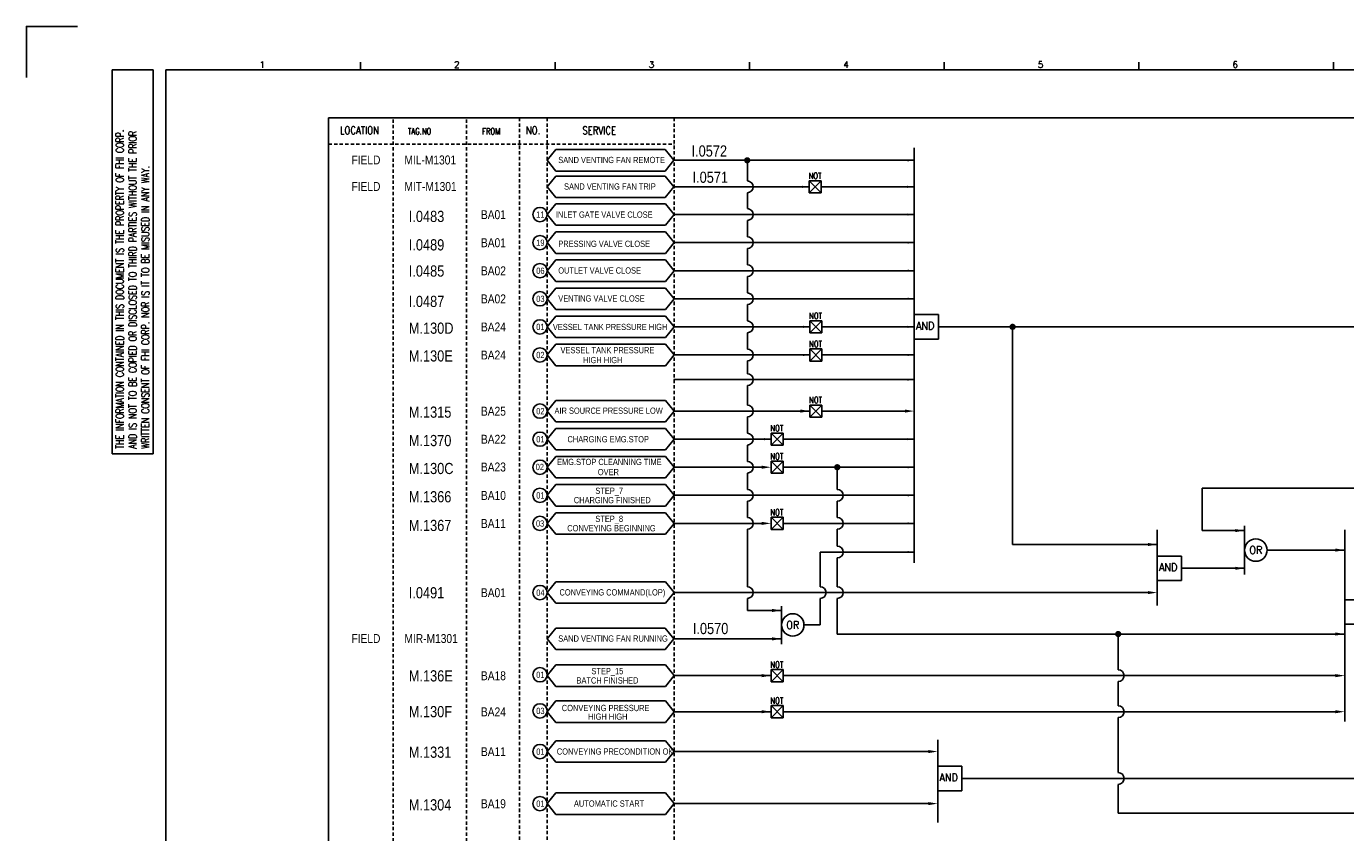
# Model space of a CAD drawing. Extents: x 1414 to 2380, y 457 to 1139.
# Tile 2 of 4: x 1414 to 2005, y 777 to 1139. Entities that reach past the tile are written whole.
import ezdxf
from ezdxf.enums import TextEntityAlignment as Align

# ---------------------------------------------------------------- set-up
doc = ezdxf.new("R2010")
doc.units = 0
doc.header["$MEASUREMENT"] = 0
doc.linetypes.add('HIDDEN', pattern=[4, 1.5, -1, 1.5])
doc.layers.get('0').update_dxf_attribs({"linetype": 'CONTINUOUS'})
doc.layers.get('DEFPOINTS').update_dxf_attribs({"linetype": 'CONTINUOUS'})
for name, color, linetype in [('CON', 4, 'CONTINUOUS'), ('DCS', 7, 'CONTINUOUS'), ('DIM', 3, 'CONTINUOUS'), ('HID', 2, 'HIDDEN'), ('圖框CON', 4, 'CONTINUOUS'), ('框線', 6, 'CONTINUOUS')]:
    doc.layers.add(name, color=color, linetype=linetype)
doc.styles.add('DAYUKP', font='complex', dxfattribs={"bigfont": 'DAYUKP.SHX'})
doc.styles.add('ROMANS', font='romans', dxfattribs={"width": 0.8})
doc.styles.get("Standard").update_dxf_attribs({"font": 'kaiu.ttf'})
doc.styles.add('style3', font='ARIALN.TTF')
doc.dimstyles.get("Standard").update_dxf_attribs({"dimtxt": 0.18, "dimasz": 0.18, "dimexe": 0.18, "dimexo": 0.0625, "dimgap": 0.09, "dimtad": 0, "dimtih": 1, "dimtoh": 1, "dimdec": 4, "dimzin": 0, "dimdsep": 46, "dimtxsty": 'STANDARD', "dimcen": 0.09, "dimadec": 0, "dimazin": 0, "dimtfac": 1, "dimtdec": 4, "dimtofl": 0, "dimtmove": 0, "dimatfit": 3, "dimfxl": 1, "dimtolj": 1, "dimtzin": 0, "dimarcsym": 0})

# ---------------------------------------------------------------- blocks, each defined once
blk = doc.blocks.new('LEADER')
at = {"layer": 'CON'}
blk.add_solid([(0.85, -0.57), (0.85, -1.57), (3.85, -1.07)], dxfattribs=at)
blk = doc.blocks.new('1')
at = {"layer": 'DEFPOINTS'}
blk.add_lwpolyline([(1268.99, 689.33), (1246.02, 689.33), (1246.02, 666.36)], dxfattribs=at)
at = {"layer": '圖框CON'}
for p, q in [((1284.5, 669.81), (1302.87, 669.81)), ((1284.5, 497.52), (1284.5, 669.81)), ((1302.87, 497.52), (1302.87, 669.81)), ((1395.91, 669.85), (1395.91, 673.29)), ((1483.2, 669.85), (1483.2, 673.29)), ((1570.49, 669.85), (1570.49, 673.29)), ((1657.78, 669.85), (1657.78, 673.29)), ((1745.08, 669.85), (1745.08, 673.29)), ((1832.37, 669.85), (1832.37, 673.29)), ((1284.5, 497.52), (1302.87, 497.52))]:
    blk.add_line(p, q, dxfattribs=at)
at = {"layer": '框線'}
for p, q in [((1308.62, 669.81), (1308.62, 26.6)), ((2181.53, 669.81), (1308.62, 669.81))]:
    blk.add_line(p, q, dxfattribs=at)
at = {"style": 'DAYUKP'}
for s, p in [('1', (1350.64, 670.78)), ('2', (1437.93, 670.78)), ('3', (1525.22, 670.78)), ('4', (1612.51, 670.78)), ('5', (1699.8, 670.78)), ('6', (1787.1, 670.78))]:
    blk.add_text(s, height=2.87, dxfattribs=at).set_placement(p)
at = {"layer": 'DIM', "style": 'ROMANS', "width": 0.75}
for s, p in [('THE INFORMATION CONTAINED IN THIS DOCUMENT IS THE PROPERTY OF FHI CORP.', (1287.94, 499.82)), ('AND IS NOT TO BE COPIED OR DISCLOSED TO THIRD PARTIES WITHOUT THE PRIOR', (1293.68, 499.82)), ('WRITTEN CONSENT OF FHI CORP. NOR IS IT TO BE MISUSED IN ANY WAY.', (1299.43, 499.82))]:
    blk.add_text(s, height=3.4457, rotation=90, dxfattribs=at).set_placement(p, align=Align.MIDDLE_LEFT)

msp = doc.modelspace()

# ---------------------------------------------------------------- linework, layer by layer
at = {"layer": 'CON', "color": 6}
for p, q in [((1647.19, 1079.18), (1651.09, 1084)), ((1700.22, 1084), (1651.09, 1084)), ((1704.12, 1079.18), (1700.22, 1084)), ((1811.89, 1084.76), (1811.89, 898.57)), ((1647.19, 1079.18), (1651.09, 1074.37)), ((1704.12, 1079.18), (1700.22, 1074.37)), ((1647.19, 1067.28), (1651.09, 1072.1)), ((1651.09, 1074.37), (1700.22, 1074.37)), ((1700.22, 1072.1), (1651.09, 1072.1)), ((1704.12, 1067.28), (1700.22, 1072.1)), ((1647.19, 1067.28), (1651.09, 1062.46)), ((1704.12, 1067.28), (1700.22, 1062.46)), ((1764.76, 1070.01), (1770.22, 1070.01)), ((1764.76, 1070.01), (1770.22, 1064.55)), ((1770.22, 1070.01), (1764.76, 1064.55)), ((1764.76, 1064.55), (1764.76, 1070.01)), ((1770.22, 1070.01), (1770.22, 1064.55)), ((1647.21, 1054.85), (1651.11, 1059.66)), ((1651.09, 1062.46), (1700.22, 1062.46)), ((1700.24, 1059.66), (1651.11, 1059.66)), ((1704.14, 1054.85), (1700.24, 1059.66)), ((1770.22, 1064.55), (1764.76, 1064.55)), ((1647.21, 1054.85), (1651.11, 1050.03)), ((1704.14, 1054.85), (1700.24, 1050.03)), ((1651.11, 1050.03), (1700.24, 1050.03)), ((1647.21, 1042.25), (1651.11, 1047.06)), ((1647.21, 1042.25), (1651.11, 1037.43)), ((1700.24, 1047.06), (1651.11, 1047.06)), ((1704.14, 1042.25), (1700.24, 1047.06)), ((1704.14, 1042.25), (1700.24, 1037.43)), ((1651.11, 1037.43), (1700.24, 1037.43)), ((1647.21, 1029.65), (1651.11, 1034.46)), ((1700.24, 1034.46), (1651.11, 1034.46)), ((1704.14, 1029.65), (1700.24, 1034.46)), ((1647.21, 1029.65), (1651.11, 1024.83)), ((1651.11, 1024.83), (1700.24, 1024.83)), ((1704.14, 1029.65), (1700.24, 1024.83)), ((1647.21, 1017.05), (1651.11, 1021.86)), ((1700.24, 1021.86), (1651.11, 1021.86)), ((1704.14, 1017.05), (1700.24, 1021.86)), ((1647.21, 1017.05), (1651.11, 1012.23)), ((1651.11, 1012.23), (1700.24, 1012.23)), ((1704.14, 1017.05), (1700.24, 1012.23)), ((1647.21, 1004.45), (1651.11, 1009.26)), ((1700.24, 1009.26), (1651.11, 1009.26)), ((1704.14, 1004.45), (1700.24, 1009.26)), ((1765.01, 1007.18), (1770.47, 1007.18)), ((1765.01, 1007.18), (1770.47, 1001.72)), ((1770.47, 1007.18), (1765.01, 1001.72)), ((1765.01, 1001.72), (1765.01, 1007.18)), ((1770.47, 1007.18), (1770.47, 1001.72)), ((1811.89, 998.97), (1811.89, 1009.93)), ((1822.75, 1009.93), (1811.89, 1009.93)), ((1822.75, 998.97), (1822.75, 1009.93)), ((1647.21, 1004.45), (1651.11, 999.63)), ((1704.14, 1004.45), (1700.24, 999.63)), ((1770.47, 1001.72), (1765.01, 1001.72)), ((1647.21, 991.85), (1651.11, 996.66)), ((1651.11, 999.63), (1700.24, 999.63)), ((1700.24, 996.66), (1651.11, 996.66)), ((1704.14, 991.85), (1700.24, 996.66)), ((1765.01, 994.58), (1770.47, 989.12)), ((1770.47, 994.58), (1765.01, 989.12)), ((1765.01, 989.12), (1765.01, 994.58)), ((1765.01, 994.58), (1770.47, 994.58)), ((1770.47, 994.58), (1770.47, 989.12)), ((1822.75, 998.97), (1811.89, 998.97)), ((1647.21, 991.85), (1651.11, 987.03)), ((1704.14, 991.85), (1700.24, 987.03)), ((1770.47, 989.12), (1765.01, 989.12)), ((1651.11, 987.03), (1700.24, 987.03)), ((1647.21, 966.65), (1651.11, 971.46)), ((1700.24, 971.46), (1651.11, 971.46)), ((1704.14, 966.65), (1700.24, 971.46)), ((1647.21, 966.65), (1651.11, 961.83)), ((1704.14, 966.65), (1700.24, 961.83)), ((1765.01, 963.92), (1765.01, 969.38)), ((1770.47, 969.38), (1765.01, 963.92)), ((1765.01, 969.38), (1770.47, 963.92)), ((1765.01, 969.38), (1770.47, 969.38)), ((1770.47, 969.38), (1770.47, 963.92)), ((1647.21, 954.05), (1651.11, 958.86)), ((1651.11, 961.83), (1700.24, 961.83)), ((1700.24, 958.86), (1651.11, 958.86)), ((1704.14, 954.05), (1700.24, 958.86)), ((1770.47, 963.92), (1765.01, 963.92)), ((1647.21, 954.05), (1651.11, 949.23)), ((1704.14, 954.05), (1700.24, 949.23)), ((1747.65, 951.32), (1747.65, 956.78)), ((1753.11, 956.78), (1747.65, 951.32)), ((1747.65, 956.78), (1753.11, 951.32)), ((1747.65, 956.78), (1753.11, 956.78)), ((1753.11, 956.78), (1753.11, 951.32)), ((1651.11, 949.23), (1700.24, 949.23)), ((1753.11, 951.32), (1747.65, 951.32)), ((1647.21, 941.45), (1651.11, 946.26)), ((1647.21, 941.45), (1651.11, 936.63)), ((1700.24, 946.26), (1651.11, 946.26)), ((1704.14, 941.45), (1700.24, 946.26)), ((1704.14, 941.45), (1700.24, 936.63)), ((1747.65, 944.18), (1753.11, 938.72)), ((1753.11, 944.18), (1747.65, 938.72)), ((1747.65, 938.72), (1747.65, 944.18)), ((1747.65, 944.18), (1753.11, 944.18)), ((1753.11, 944.18), (1753.11, 938.72)), ((1651.11, 936.63), (1700.24, 936.63)), ((1753.11, 938.72), (1747.65, 938.72)), ((1647.21, 928.85), (1651.11, 933.66)), ((1700.24, 933.66), (1651.11, 933.66)), ((1704.14, 928.85), (1700.24, 933.66)), ((1647.21, 928.85), (1651.11, 924.03)), ((1651.11, 924.03), (1700.24, 924.03)), ((1704.14, 928.85), (1700.24, 924.03)), ((1647.21, 916.25), (1651.11, 921.06)), ((1700.24, 921.06), (1651.11, 921.06)), ((1704.14, 916.25), (1700.24, 921.06)), ((1747.65, 918.98), (1753.11, 918.98)), ((1747.65, 913.52), (1747.65, 918.98)), ((1753.11, 918.98), (1747.65, 913.52)), ((1747.65, 918.98), (1753.11, 913.52)), ((1753.11, 918.98), (1753.11, 913.52)), ((1647.21, 916.25), (1651.11, 911.43)), ((1704.14, 916.25), (1700.24, 911.43)), ((1753.11, 913.52), (1747.65, 913.52)), ((1920.92, 913.32), (1920.92, 879.38)), ((1960.09, 915.2), (1960.09, 893.31)), ((2005.03, 913.32), (2005.03, 827.39)), ((1651.11, 911.43), (1700.24, 911.43)), ((1920.92, 890.63), (1920.92, 901.59)), ((1931.78, 901.59), (1920.92, 901.59)), ((1931.78, 890.63), (1931.78, 901.59)), ((1647.21, 885.21), (1651.11, 890.03)), ((1700.24, 890.03), (1651.11, 890.03)), ((1704.14, 885.21), (1700.24, 890.03)), ((1931.78, 890.63), (1920.92, 890.63)), ((1647.21, 885.21), (1651.11, 880.4)), ((1704.14, 885.21), (1700.24, 880.4)), ((2005.03, 871.03), (2005.03, 881.99)), ((2015.89, 881.99), (2005.03, 881.99)), ((1651.11, 880.4), (1700.24, 880.4)), ((1752.35, 879.18), (1752.35, 862.08)), ((2015.89, 871.03), (2005.03, 871.03)), ((1647.19, 864.43), (1651.09, 869.25)), ((1647.19, 864.43), (1651.09, 859.62)), ((1700.22, 869.25), (1651.09, 869.25)), ((1704.12, 864.43), (1700.22, 869.25)), ((1704.12, 864.43), (1700.22, 859.62)), ((1651.09, 859.62), (1700.22, 859.62)), ((1647.21, 847.94), (1651.11, 852.75)), ((1700.24, 852.75), (1651.11, 852.75)), ((1704.14, 847.94), (1700.24, 852.75)), ((1647.21, 847.94), (1651.11, 843.12)), ((1704.14, 847.94), (1700.24, 843.12)), ((1747.65, 850.67), (1753.11, 845.21)), ((1753.11, 850.67), (1747.65, 845.21)), ((1747.65, 845.21), (1747.65, 850.67)), ((1747.65, 850.67), (1753.11, 850.67)), ((1753.11, 850.67), (1753.11, 845.21)), ((1651.11, 843.12), (1700.24, 843.12)), ((1753.11, 845.21), (1747.65, 845.21)), ((1647.21, 831.74), (1651.11, 836.56)), ((1700.24, 836.56), (1651.11, 836.56)), ((1704.14, 831.74), (1700.24, 836.56)), ((1647.21, 831.74), (1651.11, 826.92)), ((1704.14, 831.74), (1700.24, 826.92)), ((1747.65, 834.47), (1753.11, 834.47)), ((1747.65, 829.01), (1747.65, 834.47)), ((1753.11, 834.47), (1747.65, 829.01)), ((1747.65, 834.47), (1753.11, 829.01)), ((1753.11, 829.01), (1747.65, 829.01)), ((1753.11, 834.47), (1753.11, 829.01)), ((1651.11, 826.92), (1700.24, 826.92)), ((1647.21, 813.87), (1651.11, 818.69)), ((1700.24, 818.69), (1651.11, 818.69)), ((1704.14, 813.87), (1700.24, 818.69)), ((1822.42, 819.09), (1822.42, 781.98)), ((1647.21, 813.87), (1651.11, 809.05)), ((1704.14, 813.87), (1700.24, 809.05)), ((1651.11, 809.05), (1700.24, 809.05)), ((1822.42, 796.31), (1822.42, 807.27)), ((1833.28, 807.27), (1822.42, 807.27)), ((1833.28, 796.31), (1833.28, 807.27)), ((1647.21, 790.52), (1651.11, 795.33)), ((1700.24, 795.33), (1651.11, 795.33)), ((1704.14, 790.52), (1700.24, 795.33)), ((1833.28, 796.31), (1822.42, 796.31)), ((1647.21, 790.52), (1651.11, 785.7)), ((1704.14, 790.52), (1700.24, 785.7)), ((1651.11, 785.7), (1700.24, 785.7))]:
    msp.add_line(p, q, dxfattribs=at)
at = {"layer": 'CON'}
for p, q in [((1737.03, 1079.18), (1737.03, 1069.92)), ((1737.03, 1064.64), (1737.03, 1057.49)), ((1737.03, 1052.21), (1737.03, 1044.89)), ((1737.03, 1039.61), (1737.03, 1032.29)), ((1737.03, 1027.01), (1737.03, 1019.69)), ((1737.03, 1014.41), (1737.03, 1007.09)), ((1737.03, 1001.81), (1737.03, 994.49)), ((1856.01, 1004.45), (1856.01, 906.78)), ((1737.03, 989.21), (1737.03, 983.42)), ((1737.03, 978.14), (1737.03, 969.29)), ((1737.03, 964.01), (1737.03, 956.69)), ((1737.03, 951.41), (1737.03, 944.09)), ((1777.37, 941.45), (1777.37, 931.49)), ((1737.03, 938.81), (1737.03, 931.49)), ((2024.3, 932.02), (1941.11, 932.02)), ((1941.11, 932.02), (1941.11, 913.03)), ((1737.03, 926.21), (1737.03, 918.89)), ((1777.37, 926.21), (1777.37, 918.89)), ((1737.03, 913.61), (1737.03, 887.85)), ((1777.37, 913.61), (1777.37, 906.02)), ((1960.09, 913.03), (1941.11, 913.03)), ((1856.01, 906.78), (1920.92, 906.78)), ((1769.7, 903.38), (1769.7, 887.85)), ((1777.37, 900.74), (1777.37, 887.85)), ((2005.03, 904.29), (1970.17, 904.29)), ((1960.09, 896.11), (1931.78, 896.11)), ((1737.03, 882.57), (1737.03, 877.19)), ((1769.7, 882.57), (1769.7, 870.67)), ((1777.37, 882.57), (1777.37, 866.61)), ((1752.35, 877.19), (1737.03, 877.19)), ((1769.7, 870.67), (1762.43, 870.67)), ((1752.35, 864.43), (1704.14, 864.43)), ((1777.37, 866.61), (2005.03, 866.61)), ((1903.42, 866.61), (1903.42, 850.58)), ((1903.42, 845.3), (1903.42, 834.38)), ((1903.42, 829.1), (1903.42, 804.43)), ((2073.17, 801.79), (1833.28, 801.79)), ((1903.42, 799.15), (1903.42, 786.28)), ((2097.98, 786.28), (1903.42, 786.28))]:
    msp.add_line(p, q, dxfattribs=at)
msp.add_lwpolyline([(1549.09, 1098.25), (2263.09, 1098.25), (2263.09, 598.45), (1549.09, 598.45)], close=True, dxfattribs=at)
at = {"layer": 'CON', "const_width": 1.4}
for points in [[(1736.28, 1079.18, 1), (1737.68, 1079.18, 1)], [(1855.31, 1004.45, 1), (1856.71, 1004.45, 1)], [(1776.67, 941.45, 1), (1778.07, 941.45, 1)], [(1902.72, 866.61, 1), (1904.12, 866.61, 1)]]:
    msp.add_lwpolyline(points, format="xyb", close=True, dxfattribs=at)
at = {"layer": 'CON'}
for points in [[(1765.01, 966.65), (1704.14, 966.65)], [(1807.69, 966.65), (1770.47, 966.65)], [(1743.45, 941.45), (1704.14, 941.45)], [(1743.45, 916.25), (1704.14, 916.25)], [(1916.72, 885.21), (1704.14, 885.21)], [(1747.65, 847.94), (1704.14, 847.94)], [(2000.83, 847.94), (1753.11, 847.94)], [(1747.65, 831.74), (1704.14, 831.74)], [(2000.83, 831.74), (1753.11, 831.74)], [(1818.22, 813.87), (1704.14, 813.87)], [(1818.22, 790.52), (1704.14, 790.52)]]:
    msp.add_lwpolyline(points, dxfattribs=at)
for centre in [(1643.99, 1054.85), (1643.99, 1042.25), (1643.99, 1029.65), (1643.99, 1017.05), (1643.99, 1004.45), (1643.99, 991.85), (1643.99, 966.65), (1643.99, 954.05), (1643.99, 941.45), (1643.99, 928.85), (1643.99, 916.25), (1643.99, 885.21), (1643.99, 848.34), (1643.99, 832.14), (1643.99, 813.87), (1643.99, 790.52)]:
    msp.add_circle(centre, 3.21, dxfattribs=at)
at = {"layer": 'CON', "color": 6}
for centre in [(1965.13, 904.29), (1757.39, 870.67)]:
    msp.add_circle(centre, 5.04, dxfattribs=at)
at = {"layer": 'CON'}
for centre in [(1737.03, 1067.28), (1737.03, 1054.85), (1737.03, 1042.25), (1737.03, 1029.65), (1737.03, 1017.05), (1737.03, 1004.45), (1737.03, 991.85), (1737.03, 980.78), (1737.03, 966.65), (1737.03, 954.05), (1737.03, 941.45), (1737.03, 928.85), (1777.37, 928.85), (1737.03, 916.25), (1777.37, 916.25), (1777.37, 903.38), (1737.03, 885.21), (1769.7, 885.21), (1777.37, 885.21), (1903.42, 847.94), (1903.42, 831.74), (1903.42, 801.79)]:
    msp.add_arc(centre, 2.64, 270, 90, dxfattribs=at)
for points in [[(1760.81, 967.35), (1765.01, 966.65), (1760.81, 965.95)], [(1807.69, 967.35), (1811.89, 966.65), (1807.69, 965.95)], [(1743.45, 942.15), (1747.65, 941.45), (1743.45, 940.75)], [(1743.45, 916.95), (1747.65, 916.25), (1743.45, 915.55)], [(1916.72, 907.48), (1920.92, 906.78), (1916.72, 906.08)], [(1916.72, 885.91), (1920.92, 885.21), (1916.72, 884.51)], [(1743.45, 848.64), (1747.65, 847.94), (1743.45, 847.24)], [(2000.83, 848.64), (2005.03, 847.94), (2000.83, 847.24)], [(1743.45, 832.44), (1747.65, 831.74), (1743.45, 831.04)], [(2000.83, 832.44), (2005.03, 831.74), (2000.83, 831.04)], [(1818.22, 814.57), (1822.42, 813.87), (1818.22, 813.17)], [(1818.22, 791.22), (1822.42, 790.52), (1818.22, 789.82)]]:
    msp.add_solid(points, dxfattribs=at)
at = {"layer": 'HID'}
for p, q in [((1578.14, 1097.55), (1578.14, 598.45)), ((1611.06, 1097.55), (1611.06, 598.45)), ((1634.78, 1098.25), (1634.78, 598.43)), ((1647.21, 1098.25), (1647.21, 598.43)), ((1704.14, 1098.25), (1704.14, 598.45)), ((1549.09, 1086.35), (1704.14, 1086.35))]:
    msp.add_line(p, q, dxfattribs=at)

# ---------------------------------------------------------------- block references
msp.add_blockref('1', (167.56, 449.94))
at = {"layer": 'CON', "xscale": 1.4, "yscale": 1.4, "zscale": 1.4}
for p in [(1954.7, 914.52), (1999.64, 905.78), (1954.7, 897.6), (1746.96, 878.69), (1746.96, 865.93), (1999.64, 868.11)]:
    msp.add_blockref('LEADER', p, dxfattribs=at)

# ---------------------------------------------------------------- texts
at = {"layer": 'CON', "style": 'ROMANS'}
for s, width, p in [('LOCATION', 0.8, (1563.01, 1092.65)), ('NO.', 0.8, (1640.91, 1092.65)), ('SERVICE', 0.8, (1670.56, 1092.57)), ('OR', 0.9, (1965.13, 904.29)), ('OR', 0.9, (1757.39, 870.67))]:
    msp.add_text(s, height=3.5, dxfattribs=dict(at, width=width)).set_placement(p, align=Align.MIDDLE)
for s, height, width, p in [('TAG.NO', 2.8, 0.8, (1584.75, 1089.99)), ('FROM', 2.8, 0.8, (1618.01, 1089.99)), ('NOT', 2.8, 0.8, (1764.5, 1069.98)), ('NOT', 2.8, 0.8, (1764.75, 1007.15)), ('AND', 3.5, 0.9, (1812.68, 1002.13)), ('NOT', 2.8, 0.8, (1764.75, 994.55)), ('NOT', 2.8, 0.8, (1764.75, 969.35)), ('NOT', 2.8, 0.8, (1747.38, 956.75)), ('NOT', 2.8, 0.8, (1747.38, 944.15)), ('NOT', 2.8, 0.8, (1747.38, 918.95)), ('AND', 3.5, 0.9, (1921.71, 893.79)), ('NOT', 2.8, 0.8, (1747.38, 850.63)), ('NOT', 2.8, 0.8, (1747.38, 834.44)), ('AND', 3.5, 0.9, (1823.21, 799.47))]:
    msp.add_text(s, height=height, dxfattribs=dict(at, width=width)).set_placement(p, align=Align.BOTTOM_LEFT)
at = {"layer": 'CON', "style": 'style3'}
for s, p in [('FIELD', (1559.42, 1079.33)), ('MIL-M1301', (1583.18, 1079.33)), ('FIELD', (1559.42, 1067.43)), ('MIT-M1301', (1583.18, 1067.43)), ('BA01', (1617.5, 1054.8)), ('BA01', (1617.5, 1042.2)), ('BA02', (1617.5, 1029.6)), ('BA02', (1617.5, 1017)), ('BA24', (1617.5, 1004.4)), ('BA24', (1617.5, 991.8)), ('BA25', (1617.5, 966.6)), ('BA22', (1617.5, 954)), ('BA23', (1617.49, 941.56)), ('BA10', (1617.5, 928.8)), ('BA11', (1617.5, 916.2)), ('BA01', (1617.5, 885.16)), ('FIELD', (1559.42, 864.59)), ('MIR-M1301', (1583.18, 864.59)), ('BA18', (1617.5, 847.89)), ('BA24', (1617.5, 831.69)), ('BA11', (1617.5, 813.82)), ('BA19', (1617.5, 790.47))]:
    msp.add_text(s, height=4, dxfattribs=at).set_placement(p, align=Align.MIDDLE_LEFT)
for s, p in [('SAND VENTING FAN REMOTE', (1652.19, 1077.09)), ('SAND VENTING FAN TRIP', (1654.8, 1065.19)), ('11', (1642.32, 1052.57)), ('INLET GATE VALVE CLOSE', (1651.11, 1052.57)), ('19', (1642.32, 1039.97)), ('PRESSING VALVE CLOSE', (1652.21, 1039.48)), ('06', (1642.32, 1027.37)), ('OUTLET VALVE CLOSE', (1652.21, 1027.51)), ('03', (1642.32, 1014.77)), ('VENTING VALVE CLOSE', (1652.21, 1014.96)), ('01', (1642.32, 1002.17)), ('VESSEL TANK PRESSURE HIGH', (1649.79, 1002.16)), ('VESSEL TANK PRESSURE ', (1653.21, 991.75)), ('02', (1642.32, 989.57)), (' HIGH HIGH', (1662.44, 987.32)), ('02', (1642.32, 964.37)), ('AIR SOURCE PRESSURE LOW', (1650.51, 964.59)), ('01', (1642.32, 951.77)), ('CHARGING EMG.STOP', (1656.33, 951.78)), ('02', (1642.07, 939.33)), ('EMG.STOP CLEANNING TIME ', (1651.65, 941.59)), ('OVER', (1669.95, 937.05)), ('01', (1642.32, 926.57)), ('STEP_7', (1668.85, 928.65)), ('CHARGING FINISHED', (1659.19, 924.47)), ('03', (1642.19, 913.97)), ('STEP_8', (1668.85, 916.05)), ('CONVEYING BEGINNING', (1656.24, 911.87)), ('04', (1642.32, 882.93)), ('CONVEYING COMMAND(LOP)', (1652.74, 883.07)), ('SAND VENTING FAN RUNNING', (1652.19, 862.34)), ('01', (1642.32, 846.06)), ('BATCH FINISHED', (1660.38, 843.56)), ('STEP_15', (1667.09, 847.73)), ('CONVEYING PRESSURE ', (1653.8, 831.18)), ('03', (1642.32, 829.86)), ('HIGH HIGH', (1665.62, 827.29)), ('01', (1642.32, 811.59)), ('CONVEYING PRECONDITION OK', (1651.55, 811.66)), ('01', (1642.32, 788.24)), ('AUTOMATIC START', (1659.23, 788.3))]:
    msp.add_text(s, height=2.8, dxfattribs=at).set_placement(p, align=Align.BOTTOM_LEFT)
at = {"layer": 'DCS', "linetype": 'ByBlock', "style": 'style3'}
for s, p in [('I.0572', (1711.99, 1080.86)), ('I.0571', (1712.44, 1069.08)), ('I.0483', (1585.14, 1051.52)), ('I.0489', (1585.14, 1038.75)), ('I.0485', (1585.14, 1027.01)), ('I.0487', (1585.14, 1013.37)), ('M.130D', (1585.14, 1001.36)), ('M.130E', (1585.14, 988.9)), ('M.1315', (1585.14, 963.68)), ('M.1370', (1585.14, 950.93)), ('M.130C', (1585.14, 938.4)), ('M.1366', (1585.14, 925.72)), ('M.1367', (1585.14, 912.84)), ('I.0491', (1585.14, 882.64)), ('I.0570', (1712.57, 866.58)), ('M.136E', (1585.14, 845.34)), ('M.130F', (1585.14, 829.29)), ('M.1331', (1585.14, 811.09)), ('M.1304', (1585.14, 787.46))]:
    msp.add_text(s, height=5, dxfattribs=at).set_placement(p)

# ---------------------------------------------------------------- leaders
at = {"layer": 'CON'}
for points in [[(1811.87, 1079.18), (1704.12, 1079.18)], [(1764.76, 1067.28), (1704.12, 1067.28)], [(1811.64, 1067.28), (1770.22, 1067.28)], [(1811.89, 1054.85), (1704.14, 1054.85)], [(1811.89, 1042.25), (1704.14, 1042.25)], [(1811.89, 1029.65), (1704.14, 1029.65)], [(1811.89, 1017.05), (1704.14, 1017.05)], [(1765.01, 1004.45), (1704.14, 1004.45)], [(1811.89, 1004.45), (1770.47, 1004.45)], [(2149.34, 1004.45), (1822.75, 1004.45)], [(1765.01, 991.85), (1704.14, 991.85)], [(1811.89, 991.85), (1770.47, 991.85)], [(1811.87, 980.78), (1704.12, 980.78)], [(1747.65, 954.05), (1704.14, 954.05)], [(1811.89, 954.05), (1753.11, 954.05)], [(1811.89, 941.45), (1753.11, 941.45)], [(1811.89, 928.85), (1704.14, 928.85)], [(1811.89, 916.25), (1753.11, 916.25)], [(1811.89, 903.38), (1769.7, 903.38)]]:
    msp.add_leader(points, dimstyle='STANDARD', override={"dimtxt": 3, "dimasz": 3, "dimexe": 1, "dimexo": 1, "dimgap": 0, "dimtad": 0, "dimtih": 0, "dimtoh": 0, "dimdec": 1, "dimzin": 8, "dimtxsty": 'ROMANS', "dimclrd": 256, "dimclre": 256, "dimclrt": 256, "dimtdec": 1, "dimtix": 1, "dimtofl": 1, "dimtmove": 2, "dimtzin": 8}, dxfattribs=at)

doc.saveas('drawing.dxf')
